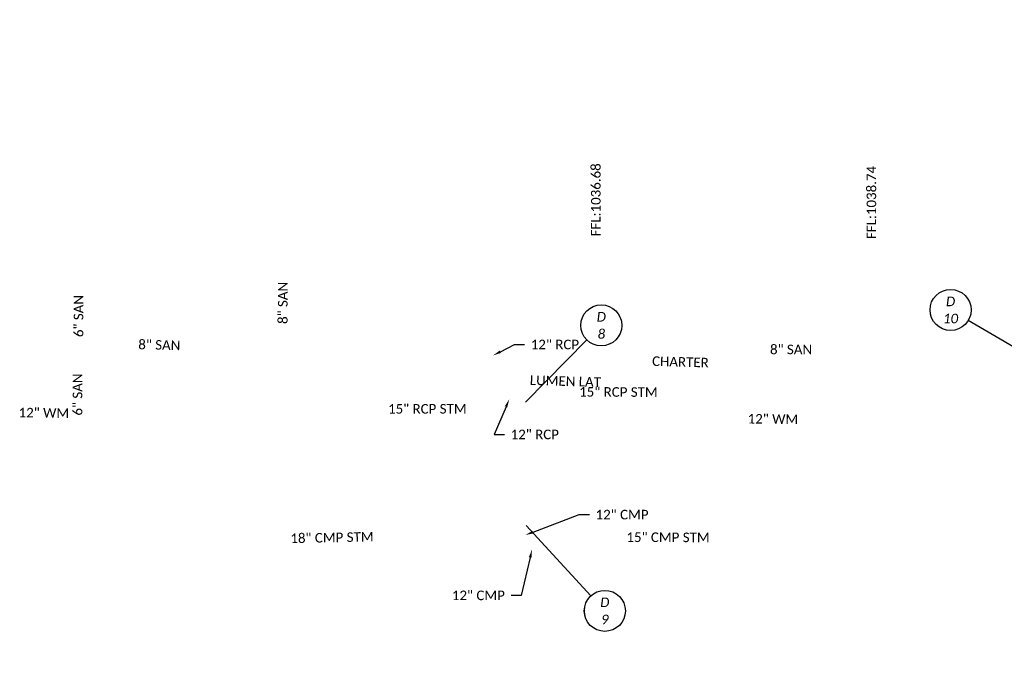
# Model space of a CAD drawing. Header units: feet. Extents: x 2244491 to 2246839, y 594397 to 597597.
# Tile 18 of 115: x 2245252 to 2245539, y 596190 to 596376. Entities that reach past the tile are written whole.
import ezdxf
from ezdxf import colors
from ezdxf.entities.mleader import LeaderData, LeaderLine
from ezdxf.enums import TextEntityAlignment as Align
from ezdxf.math import Vec2, Vec3

# ---------------------------------------------------------------- set-up
doc = ezdxf.new("R2010")
doc.units = ezdxf.units.FT
doc.header["$MEASUREMENT"] = 0
for name, color, linetype in [('BD_X_Text', 7, 'Continuous'), ('DR_X_Text', 7, 'Continuous'), ('TX_P_20', 7, 'Continuous'), ('UT_X_Cable_TV_Text', 7, 'Continuous'), ('UT_X_Sanitary_Text', 7, 'Continuous'), ('UT_X_Water_Text', 7, 'Continuous')]:
    doc.layers.add(name, color=color, linetype=linetype)
doc.styles.add('P_Slanted_Normal', font='calibrii.ttf', dxfattribs={"height": 0.14})
doc.styles.add('Slanted-Normal', font='font31.shx', dxfattribs={"height": 0.14})
doc.styles.add('X_Straight_Normal', font='calibril.ttf', dxfattribs={"height": 0.14})

# ---------------------------------------------------------------- blocks, each defined once
blk = doc.blocks.new('*U1119')
blk.add_wipeout([(-0.298, 0.023), (-0.295, 0.045), (-0.291, 0.07), (-0.285, 0.091), (-0.277, 0.112), (-0.268, 0.133), (-0.257, 0.153), (-0.245, 0.172), (-0.234, 0.186), (-0.221, 0.202), (-0.206, 0.217), (-0.188, 0.233), (-0.172, 0.245), (-0.158, 0.254), (-0.142, 0.263), (-0.124, 0.272), (-0.105, 0.28), (-0.084, 0.287), (-0.058, 0.293), (-0.036, 0.297), (-0.012, 0.299), (0, 0.299), (0.022, 0.298), (0.043, 0.296), (0.069, 0.291), (0.09, 0.285), (0.111, 0.278), (0.135, 0.266), (0.153, 0.256), (0.17, 0.246), (0.187, 0.233), (0.203, 0.219), (0.217, 0.205), (0.23, 0.191), (0.24, 0.178), (0.253, 0.159), (0.264, 0.141), (0.273, 0.122), (0.281, 0.103), (0.286, 0.086), (0.291, 0.068), (0.294, 0.053), (0.297, 0.037), (0.298, 0.018), (0.299, 0), (0.298, -0.02), (0.296, -0.04), (0.293, -0.059), (0.289, -0.076), (0.284, -0.093), (0.278, -0.109), (0.272, -0.123), (0.263, -0.141), (0.254, -0.157), (0.245, -0.171), (0.232, -0.188), (0.22, -0.202), (0.211, -0.211), (0.198, -0.224), (0.188, -0.232), (0.172, -0.244), (0.151, -0.258), (0.129, -0.27), (0.112, -0.277), (0.094, -0.284), (0.07, -0.291), (0.057, -0.293), (0.038, -0.296), (0.025, -0.298), (0.011, -0.299), (0, -0.299), (-0.006, -0.299), (-0.018, -0.298), (-0.028, -0.298), (-0.04, -0.296), (-0.052, -0.294), (-0.064, -0.292), (-0.077, -0.289), (-0.092, -0.284), (-0.115, -0.276), (-0.135, -0.267), (-0.15, -0.258), (-0.168, -0.247), (-0.182, -0.237), (-0.199, -0.223), (-0.218, -0.204), (-0.232, -0.189), (-0.246, -0.17), (-0.255, -0.155), (-0.266, -0.137), (-0.275, -0.118), (-0.283, -0.097), (-0.29, -0.074), (-0.294, -0.054), (-0.297, -0.033), (-0.299, -0.015), (-0.299, 0)])
at = {"flags": 128}
blk.add_lwpolyline([(-0.203, 0.221), (-1.149, 1.249)], dxfattribs=at)
blk.add_circle((0, 0), 0.3)
at = {"style": 'Slanted-Normal', "flags": 8}
for tag, p in [('ITEMTYPE', (0, 0.125)), ('ITEMNUMBER', (0, -0.125))]:
    blk.add_attdef(tag, text='', height=0.14, dxfattribs=at).set_placement(p, align=Align.MIDDLE_CENTER)
blk = doc.blocks.new('*U1116')
blk.add_wipeout([(-0.298, 0.023), (-0.295, 0.045), (-0.291, 0.07), (-0.285, 0.091), (-0.277, 0.112), (-0.268, 0.133), (-0.257, 0.153), (-0.245, 0.172), (-0.234, 0.186), (-0.221, 0.202), (-0.206, 0.217), (-0.188, 0.233), (-0.172, 0.245), (-0.158, 0.254), (-0.142, 0.263), (-0.124, 0.272), (-0.105, 0.28), (-0.084, 0.287), (-0.058, 0.293), (-0.036, 0.297), (-0.012, 0.299), (0, 0.299), (0.022, 0.298), (0.043, 0.296), (0.069, 0.291), (0.09, 0.285), (0.111, 0.278), (0.135, 0.266), (0.153, 0.256), (0.17, 0.246), (0.187, 0.233), (0.203, 0.219), (0.217, 0.205), (0.23, 0.191), (0.24, 0.178), (0.253, 0.159), (0.264, 0.141), (0.273, 0.122), (0.281, 0.103), (0.286, 0.086), (0.291, 0.068), (0.294, 0.053), (0.297, 0.037), (0.298, 0.018), (0.299, 0), (0.298, -0.02), (0.296, -0.04), (0.293, -0.059), (0.289, -0.076), (0.284, -0.093), (0.278, -0.109), (0.272, -0.123), (0.263, -0.141), (0.254, -0.157), (0.245, -0.171), (0.232, -0.188), (0.22, -0.202), (0.211, -0.211), (0.198, -0.224), (0.188, -0.232), (0.172, -0.244), (0.151, -0.258), (0.129, -0.27), (0.112, -0.277), (0.094, -0.284), (0.07, -0.291), (0.057, -0.293), (0.038, -0.296), (0.025, -0.298), (0.011, -0.299), (0, -0.299), (-0.006, -0.299), (-0.018, -0.298), (-0.028, -0.298), (-0.04, -0.296), (-0.052, -0.294), (-0.064, -0.292), (-0.077, -0.289), (-0.092, -0.284), (-0.115, -0.276), (-0.135, -0.267), (-0.15, -0.258), (-0.168, -0.247), (-0.182, -0.237), (-0.199, -0.223), (-0.218, -0.204), (-0.232, -0.189), (-0.246, -0.17), (-0.255, -0.155), (-0.266, -0.137), (-0.275, -0.118), (-0.283, -0.097), (-0.29, -0.074), (-0.294, -0.054), (-0.297, -0.033), (-0.299, -0.015), (-0.299, 0)])
at = {"flags": 128}
blk.add_lwpolyline([(-0.21, -0.214), (-1.108, -1.125)], dxfattribs=at)
blk.add_circle((0, 0), 0.3)
at = {"style": 'Slanted-Normal', "flags": 8}
for tag, p in [('ITEMTYPE', (0, 0.125)), ('ITEMNUMBER', (0, -0.125))]:
    blk.add_attdef(tag, text='', height=0.14, dxfattribs=at).set_placement(p, align=Align.MIDDLE_CENTER)
blk = doc.blocks.new('*U1176')
blk.add_wipeout([(-0.298, 0.023), (-0.295, 0.045), (-0.291, 0.07), (-0.285, 0.091), (-0.277, 0.112), (-0.268, 0.133), (-0.257, 0.153), (-0.245, 0.172), (-0.234, 0.186), (-0.221, 0.202), (-0.206, 0.217), (-0.188, 0.233), (-0.172, 0.245), (-0.158, 0.254), (-0.142, 0.263), (-0.124, 0.272), (-0.105, 0.28), (-0.084, 0.287), (-0.058, 0.293), (-0.036, 0.297), (-0.012, 0.299), (0, 0.299), (0.022, 0.298), (0.043, 0.296), (0.069, 0.291), (0.09, 0.285), (0.111, 0.278), (0.135, 0.266), (0.153, 0.256), (0.17, 0.246), (0.187, 0.233), (0.203, 0.219), (0.217, 0.205), (0.23, 0.191), (0.24, 0.178), (0.253, 0.159), (0.264, 0.141), (0.273, 0.122), (0.281, 0.103), (0.286, 0.086), (0.291, 0.068), (0.294, 0.053), (0.297, 0.037), (0.298, 0.018), (0.299, 0), (0.298, -0.02), (0.296, -0.04), (0.293, -0.059), (0.289, -0.076), (0.284, -0.093), (0.278, -0.109), (0.272, -0.123), (0.263, -0.141), (0.254, -0.157), (0.245, -0.171), (0.232, -0.188), (0.22, -0.202), (0.211, -0.211), (0.198, -0.224), (0.188, -0.232), (0.172, -0.244), (0.151, -0.258), (0.129, -0.27), (0.112, -0.277), (0.094, -0.284), (0.07, -0.291), (0.057, -0.293), (0.038, -0.296), (0.025, -0.298), (0.011, -0.299), (0, -0.299), (-0.006, -0.299), (-0.018, -0.298), (-0.028, -0.298), (-0.04, -0.296), (-0.052, -0.294), (-0.064, -0.292), (-0.077, -0.289), (-0.092, -0.284), (-0.115, -0.276), (-0.135, -0.267), (-0.15, -0.258), (-0.168, -0.247), (-0.182, -0.237), (-0.199, -0.223), (-0.218, -0.204), (-0.232, -0.189), (-0.246, -0.17), (-0.255, -0.155), (-0.266, -0.137), (-0.275, -0.118), (-0.283, -0.097), (-0.29, -0.074), (-0.294, -0.054), (-0.297, -0.033), (-0.299, -0.015), (-0.299, 0)])
at = {"flags": 128}
blk.add_lwpolyline([(0.259, -0.151), (2.411, -1.406)], dxfattribs=at)
blk.add_circle((0, 0), 0.3)
at = {"style": 'Slanted-Normal', "flags": 8}
for tag, p in [('ITEMTYPE', (0, 0.125)), ('ITEMNUMBER', (0, -0.125))]:
    blk.add_attdef(tag, text='', height=0.14, dxfattribs=at).set_placement(p, align=Align.MIDDLE_CENTER)

msp = doc.modelspace()

# ---------------------------------------------------------------- texts
at = {"layer": 'BD_X_Text', "style": 'X_Straight_Normal'}
for s, p in [('FFL:1036.68', (2245421.473, 596312.607)), ('FFL:1038.74', (2245502.002, 596311.839))]:
    msp.add_text(s, height=2.8, rotation=90, dxfattribs=at).set_placement(p)
at = {"layer": 'DR_X_Text', "style": 'X_Straight_Normal'}
for s, rotation, p in [('15" RCP STM', 0.07825, (2245359.357, 596260.782)), ('18" CMP STM', 1.18952, (2245330.844, 596222.915))]:
    msp.add_text(s, height=2.8, rotation=rotation, dxfattribs=at).set_placement(p)
at = {"layer": 'DR_X_Text', "char_height": 2.8, "attachment_point": 3, "rotation": 359.73377, "style": 'X_Straight_Normal'}
for s, insert in [('15" RCP STM', (2245438.164, 596268.468)), ('15" CMP STM', (2245453.343, 596225.975))]:
    msp.add_mtext(s, dxfattribs=dict(at, insert=insert))
at = {"layer": 'UT_X_Cable_TV_Text', "style": 'X_Straight_Normal'}
for s, p in [('CHARTER', (2245436.484, 596274.775, 1049.797)), ('LUMEN LAT', (2245400.763, 596269.2))]:
    msp.add_text(s, height=2.8, rotation=358.30157, dxfattribs=at).set_placement(p)
at = {"layer": 'UT_X_Sanitary_Text', "style": 'X_Straight_Normal'}
for s, rotation, p in [('8" SAN', 90, (2245330.003, 596287.017)), ('6" SAN', 90, (2245270.317, 596283.169)), ('8" SAN', 358.56319, (2245286.34, 596279.644)), ('6" SAN', 90, (2245270.016, 596260.226))]:
    msp.add_text(s, height=2.8, rotation=rotation, dxfattribs=at).set_placement(p)
msp.add_text('8" SAN', height=2.8, dxfattribs=at).set_placement((2245470.981, 596278.166))
at = {"layer": 'UT_X_Water_Text', "style": 'X_Straight_Normal'}
for p in [(2245251.383, 596259.722), (2245464.429, 596257.925)]:
    msp.add_text('12" WM', height=2.8, rotation=359.20022, dxfattribs=at).set_placement(p)

# ---------------------------------------------------------------- leaders
at = {"layer": 'DR_X_Text'}
ml = msp.add_multileader_mtext('Standard', dxfattribs=at)
ml.set_content('12" RCP', color=256, style='X_Straight_Normal')
ml.set_leader_properties()
ml.build(insert=Vec2(0, 0))
ml.multileader.update_dxf_attribs({"dogleg_length": 0.15, "arrow_head_size": 2.4, "scale": 20})
ctx = ml.context
ctx.base_point, ctx.scale, ctx.char_height, ctx.arrow_head_size, ctx.landing_gap_size, ctx.plane_origin = Vec3(2245399.268, 596281.002), 20, 2.8, 2.4, 1.8, Vec3(2245434.763, 596287.914)
notes = []
notes.append((ctx, [(1, (1, 1, 0), (2245396.268, 596281.002), (1, 0), 3, [(0, [(2245390.049, 596277.798)], 0, [])])]))
ctx.mtext.insert, ctx.mtext.flow_direction = Vec3(2245401.068, 596282.416), 5
ml = msp.add_multileader_mtext('Standard', dxfattribs=at)
ml.set_content('12" RCP', color=256, style='X_Straight_Normal')
ml.set_leader_properties()
ml.build(insert=Vec2(0, 0))
ml.multileader.update_dxf_attribs({"dogleg_length": 0.15, "arrow_head_size": 2.4, "scale": 20})
ctx = ml.context
ctx.base_point, ctx.scale, ctx.char_height, ctx.arrow_head_size, ctx.landing_gap_size, ctx.plane_origin = Vec3(2245393.389, 596254.697), 20, 2.8, 2.4, 1.8, Vec3(2245432.293, 596265.764)
notes.append((ctx, [(1, (1, 1, 0), (2245390.389, 596254.697), (1, 0), 3, [(0, [(2245394.789, 596265.028)], 0, [])])]))
ctx.mtext.insert, ctx.mtext.flow_direction = Vec3(2245395.189, 596256.111), 5
ml = msp.add_multileader_mtext('Standard', dxfattribs=at)
ml.set_content('12" CMP', color=256, style='X_Straight_Normal')
ml.set_leader_properties()
ml.build(insert=Vec2(0, 0))
ml.multileader.update_dxf_attribs({"dogleg_length": 0.15, "arrow_head_size": 2.4, "scale": 20})
ctx = ml.context
ctx.base_point, ctx.scale, ctx.char_height, ctx.arrow_head_size, ctx.landing_gap_size, ctx.plane_origin = Vec3(2245418.209, 596231.25), 20, 2.8, 2.4, 1.8, Vec3(2245435.974, 596223.279)
notes.append((ctx, [(1, (1, 1, 0), (2245415.209, 596231.25), (1, 0), 3, [(0, [(2245399.49, 596225.295)], 0, [])])]))
ctx.mtext.insert, ctx.mtext.flow_direction = Vec3(2245420.009, 596232.664), 5
ml = msp.add_multileader_mtext('Standard', dxfattribs=at)
ml.set_content('12" CMP', color=256, style='X_Straight_Normal')
ml.set_leader_properties()
ml.build(insert=Vec2(0, 0))
ml.multileader.update_dxf_attribs({"dogleg_length": 0.15, "arrow_head_size": 2.4, "scale": 20})
ctx = ml.context
ctx.base_point, ctx.scale, ctx.char_height, ctx.arrow_head_size, ctx.landing_gap_size, ctx.plane_origin = Vec3(2245376.858, 596207.632), 20, 2.8, 2.4, 1.8, Vec3(2245401.69, 596207.866)
ctx.text_align_type = 2
notes.append((ctx, [(0, (1, 1, 0), (2245398.296, 596207.632), (-1, 0), 3, [(0, [(2245401.437, 596221.06)], 0, [])])]))
ctx.mtext.insert, ctx.mtext.alignment, ctx.mtext.flow_direction = Vec3(2245393.496, 596209.046), 3, 5
at = {"layer": 'TX_P_20'}
ml = msp.add_multileader_mtext('Standard', dxfattribs=at)
ml.set_content('CONSTRUCTION \\PLIMITS', color=256, style='P_Slanted_Normal')
ml.set_leader_properties()
ml.build(insert=Vec2(0, 0))
ml.multileader.update_dxf_attribs({"dogleg_length": 0.3, "arrow_head_size": 3.6, "scale": 20})
ctx = ml.context
ctx.base_point, ctx.scale, ctx.char_height, ctx.arrow_head_size, ctx.landing_gap_size, ctx.plane_origin, ctx.plane_x_axis, ctx.plane_y_axis = Vec3(2245615.297, 596355.614), 20, 2.8, 3.6, 1.8, Vec3(2245615.584, 596286.259), Vec3(-0.3823329, 0.9240246), Vec3(-0.9240246, -0.3823329)
notes.append((ctx, [(0, (1, 1, 0), (2245617.591, 596350.07), (-0.3823329, 0.9240246), 6, [(0, [(2245651.148, 596371.899)], 0, [])])]))
ctx.mtext.insert, ctx.mtext.text_direction, ctx.mtext.rotation, ctx.mtext.width, ctx.mtext.defined_height, ctx.mtext.flow_direction = Vec3(2245613.296, 596356.734), Vec3(-0.3823329, 0.9240246), 1.9631161, 46.19277, 7.944, 5
ml = msp.add_multileader_mtext('Standard', dxfattribs=at)
ml.set_content(' PROPOSED UTILITY POLE BY OWNER', color=256, style='P_Slanted_Normal')
ml.set_leader_properties()
ml.build(insert=Vec2(0, 0))
ml.multileader.update_dxf_attribs({"dogleg_length": 0.36, "arrow_head_size": 3.6, "scale": 20})
ctx = ml.context
ctx.base_point, ctx.scale, ctx.char_height, ctx.arrow_head_size, ctx.landing_gap_size, ctx.plane_origin, ctx.plane_x_axis, ctx.plane_y_axis = Vec3(2245749.548, 596320.455), 20, 2.8, 3.6, 1.8, Vec3(2245682.19, 596338.292), Vec3(-0.3746066, 0.9271839), Vec3(-0.9271839, -0.3746066)
notes.append((ctx, [(0, (1, 1, 0), (2245751.159, 596316.466), (-0.3746066, 0.9271839), 4.301, [(0, [(2245759.056, 596310.171)], 0, [])])]))
ctx.mtext.insert, ctx.mtext.text_direction, ctx.mtext.rotation, ctx.mtext.width, ctx.mtext.defined_height, ctx.mtext.flow_direction = Vec3(2245747.556, 596321.591), Vec3(-0.3746066, 0.9271839), 1.9547688, 40.41338, 8.581, 5
ml = msp.add_multileader_mtext('Standard', dxfattribs=at)
ml.set_content('{\\fOHDOTSymbols|b0|i1|c186|p2;\ue0a4} CONST. VALLEY VIEW ROAD', color=256, style='P_Slanted_Normal')
ml.set_leader_properties()
ml.build(insert=Vec2(0, 0))
ml.multileader.update_dxf_attribs({"dogleg_length": 0.3, "arrow_head_size": 3.6, "scale": 20})
ctx = ml.context
ctx.base_point, ctx.scale, ctx.char_height, ctx.arrow_head_size, ctx.landing_gap_size, ctx.plane_origin, ctx.plane_x_axis, ctx.plane_y_axis = Vec3(2245809.16, 596109.387), 20, 2.8, 3.6, 1.8, Vec3(2245838.593, 596076.158), Vec3(-0.3823329, 0.9240246), Vec3(-0.9240246, -0.3823329)
notes.append((ctx, [(0, (1, 1, 0), (2245811.454, 596103.843), (-0.3823329, 0.9240246), 6, [(0, [(2245809.124, 596095.087)], 0, [])])]))
ctx.mtext.insert, ctx.mtext.text_direction, ctx.mtext.rotation, ctx.mtext.width, ctx.mtext.defined_height, ctx.mtext.flow_direction = Vec3(2245807.159, 596110.508), Vec3(-0.3823329, 0.9240246), 1.9631161, 46.19277, 7.944, 5
ml = msp.add_multileader_mtext('Standard', dxfattribs=at)
ml.set_content('CONSTRUCTION \\PLIMITS', color=256, style='P_Slanted_Normal')
ml.set_leader_properties()
ml.build(insert=Vec2(0, 0))
ml.multileader.update_dxf_attribs({"dogleg_length": 0.3, "arrow_head_size": 3.6, "scale": 20})
ctx = ml.context
ctx.base_point, ctx.scale, ctx.char_height, ctx.arrow_head_size, ctx.landing_gap_size, ctx.plane_origin, ctx.plane_x_axis, ctx.plane_y_axis = Vec3(2245871.334, 596100.935), 20, 2.8, 3.6, 1.8, Vec3(2245861.244, 596029.385), Vec3(-0.3823329, 0.9240246), Vec3(-0.9240246, -0.3823329)
notes.append((ctx, [(0, (1, 1, 0), (2245873.628, 596095.39), (-0.3823329, 0.9240246), 6, [(0, [(2245856.398, 596081.533)], 0, [])])]))
ctx.mtext.insert, ctx.mtext.text_direction, ctx.mtext.rotation, ctx.mtext.width, ctx.mtext.defined_height, ctx.mtext.flow_direction = Vec3(2245869.333, 596102.055), Vec3(-0.3823329, 0.9240246), 1.9631161, 46.19277, 7.944, 5
ml = msp.add_multileader_mtext('Standard', dxfattribs=at)
ml.set_content('{\\fOHDOTSymbols|b0|i1|c186|p2;\ue0a4} CONST. VALLEY\\PVIEW ROAD', color=256, style='P_Slanted_Normal')
ml.set_leader_properties()
ml.build(insert=Vec2(0, 0))
ml.multileader.update_dxf_attribs({"dogleg_length": 0.3, "arrow_head_size": 3.6, "scale": 20})
ctx = ml.context
ctx.base_point, ctx.scale, ctx.char_height, ctx.arrow_head_size, ctx.landing_gap_size, ctx.plane_origin, ctx.plane_x_axis, ctx.plane_y_axis = Vec3(2245511.206, 596608.678), 20, 2.8, 3.6, 1.8, Vec3(2245570.134, 596681.186), Vec3(-0.509109, 0.8607021), Vec3(-0.8607021, -0.509109)
ctx.text_align_type = 2
notes.append((ctx, [(1, (1, 1, 0), (2245492.581, 596640.166), (0.509109, -0.8607021), 1.919, [(0, [(2245538.293, 596681.007)], 0, [])])]))
ctx.mtext.insert, ctx.mtext.text_direction, ctx.mtext.rotation, ctx.mtext.width, ctx.mtext.defined_height, ctx.mtext.alignment, ctx.mtext.flow_direction = Vec3(2245493.252, 596636.242), Vec3(-0.509109, 0.8607021), 2.1049456, 46.19277, 7.944, 3, 5
for ctx, leaders in notes:
    for number, flags, end, landing, length, lines in leaders:
        leader = LeaderData()
        leader.index, (leader.has_last_leader_line, leader.has_dogleg_vector, leader.attachment_direction) = number, flags
        leader.last_leader_point, leader.dogleg_vector, leader.dogleg_length = Vec3(end), Vec3(landing), length
        for number, points, colour, breaks in lines:
            line = LeaderLine()
            line.index, line.vertices, line.color, line.breaks = number, Vec3.list(points), colors.encode_raw_color(colour), breaks
            leader.lines.append(line)
        ctx.leaders.append(leader)

# ---------------------------------------------------------------- next in the draw order: block references
ref = msp.add_blockref('*U1116', (2245421.681, 596286.606), dxfattribs=dict(at, xscale=20, yscale=20, zscale=20))
ref.add_attrib('ITEMTYPE', 'D', dxfattribs={"layer": '0', "height": 2.8, "style": 'P_Slanted_Normal'}).set_placement((2245421.681, 596289.106), align=Align.MIDDLE_CENTER)
ref.add_attrib('ITEMNUMBER', '8', dxfattribs={"layer": '0', "height": 2.8, "style": 'P_Slanted_Normal'}).set_placement((2245421.681, 596284.106), align=Align.MIDDLE_CENTER)
ref = msp.add_blockref('*U1119', (2245422.711, 596203.116), dxfattribs=dict(at, xscale=20, yscale=20, zscale=20))
ref.add_attrib('ITEMTYPE', 'D', dxfattribs={"layer": '0', "height": 2.8, "style": 'P_Slanted_Normal'}).set_placement((2245422.711, 596205.616), align=Align.MIDDLE_CENTER)
ref.add_attrib('ITEMNUMBER', '9', dxfattribs={"layer": '0', "height": 2.8, "style": 'P_Slanted_Normal'}).set_placement((2245422.711, 596200.616), align=Align.MIDDLE_CENTER)

# ---------------------------------------------------------------- next in the draw order: leaders
ml = msp.add_multileader_mtext('Standard', dxfattribs=at)
ml.set_content('{\\fOHDOTSymbols|b0|i1|c186|p2;\ue0a4} R/W VALLEY VIEW ROAD', color=256, style='P_Slanted_Normal')
ml.set_leader_properties()
ml.build(insert=Vec2(0, 0))
ml.multileader.update_dxf_attribs({"dogleg_length": 0.3, "arrow_head_size": 3.6, "scale": 20})
ctx = ml.context
ctx.base_point, ctx.scale, ctx.char_height, ctx.arrow_head_size, ctx.landing_gap_size, ctx.plane_origin, ctx.plane_x_axis, ctx.plane_y_axis = Vec3(2245741.334, 596287.693), 20, 2.8, 3.6, 1.8, Vec3(2245770.075, 596263.985), Vec3(-0.3823329, 0.9240246), Vec3(-0.9240246, -0.3823329)
notes = []
notes.append((ctx, [(0, (1, 1, 0), (2245743.628, 596282.149), (-0.3823329, 0.9240246), 6, [(0, [(2245744.204, 596274.22)], 0, [])])]))
ctx.mtext.insert, ctx.mtext.text_direction, ctx.mtext.rotation, ctx.mtext.width, ctx.mtext.defined_height, ctx.mtext.flow_direction = Vec3(2245739.333, 596288.813), Vec3(-0.3823329, 0.9240246), 1.9631161, 46.19277, 7.944, 5
ml = msp.add_multileader_mtext('Standard', dxfattribs=at)
ml.set_content('CONSTRUCTION \\PLIMITS', color=256, style='P_Slanted_Normal')
ml.set_leader_properties()
ml.build(insert=Vec2(0, 0))
ml.multileader.update_dxf_attribs({"dogleg_length": 0.3, "arrow_head_size": 3.6, "scale": 20})
ctx = ml.context
ctx.base_point, ctx.scale, ctx.char_height, ctx.arrow_head_size, ctx.landing_gap_size, ctx.plane_origin, ctx.plane_x_axis, ctx.plane_y_axis = Vec3(2245775.851, 596049.493), 20, 2.8, 3.6, 1.8, Vec3(2245762.405, 595986.828), Vec3(-0.3823329, 0.9240246), Vec3(-0.9240246, -0.3823329)
notes.append((ctx, [(0, (1, 1, 0), (2245777.231, 596046.16), (-0.3823329, 0.9240246), 3.607, [(0, [(2245795.617, 596049.48)], 0, [])])]))
ctx.mtext.insert, ctx.mtext.text_direction, ctx.mtext.rotation, ctx.mtext.width, ctx.mtext.defined_height, ctx.mtext.flow_direction = Vec3(2245773.851, 596050.613), Vec3(-0.3823329, 0.9240246), 1.9631161, 46.19277, 7.944, 5
for ctx, leaders in notes:
    for number, flags, end, landing, length, lines in leaders:
        leader = LeaderData()
        leader.index, (leader.has_last_leader_line, leader.has_dogleg_vector, leader.attachment_direction) = number, flags
        leader.last_leader_point, leader.dogleg_vector, leader.dogleg_length = Vec3(end), Vec3(landing), length
        for number, points, colour, breaks in lines:
            line = LeaderLine()
            line.index, line.vertices, line.color, line.breaks = number, Vec3.list(points), colors.encode_raw_color(colour), breaks
            leader.lines.append(line)
        ctx.leaders.append(leader)

# ---------------------------------------------------------------- next in the draw order: block references
ref = msp.add_blockref('*U1176', (2245523.743, 596291.108), dxfattribs=dict(at, xscale=20, yscale=20, zscale=20))
ref.add_attrib('ITEMTYPE', 'D', dxfattribs={"layer": '0', "height": 2.8, "style": 'P_Slanted_Normal'}).set_placement((2245523.743, 596293.608), align=Align.MIDDLE_CENTER)
ref.add_attrib('ITEMNUMBER', '10', dxfattribs={"layer": '0', "height": 2.8, "style": 'P_Slanted_Normal'}).set_placement((2245523.743, 596288.608), align=Align.MIDDLE_CENTER)

# ---------------------------------------------------------------- next in the draw order: leaders
ml = msp.add_multileader_mtext('Standard', dxfattribs=at)
ml.set_content('UTILITY POLE REMOVED\\PBY OWNER', color=256, style='P_Slanted_Normal')
ml.set_leader_properties()
ml.build(insert=Vec2(0, 0))
ml.multileader.update_dxf_attribs({"dogleg_length": 0.36, "arrow_head_size": 3.6, "scale": 20})
ctx = ml.context
ctx.base_point, ctx.scale, ctx.char_height, ctx.arrow_head_size, ctx.landing_gap_size, ctx.plane_origin, ctx.plane_x_axis, ctx.plane_y_axis = Vec3(2245709.521, 596227.408, 1045.795), 20, 2.8, 3.6, 1.8, Vec3(2245699.677, 596198.781, 1045.795), Vec3(-0.3746066, 0.9271839), Vec3(-0.9271839, -0.3746066)
notes = []
notes.append((ctx, [(0, (1, 1, 0), (2245711.132, 596223.42, 1045.795), (-0.3746066, 0.9271839), 4.301, [(0, [(2245727.72, 596213.785, 1045.795)], 0, [])])]))
ctx.mtext.insert, ctx.mtext.text_direction, ctx.mtext.rotation, ctx.mtext.width, ctx.mtext.defined_height, ctx.mtext.flow_direction = Vec3(2245707.529, 596228.545, 1045.795), Vec3(-0.3746066, 0.9271839), 1.9547688, 40.41338, 8.581, 5
for ctx, leaders in notes:
    for number, flags, end, landing, length, lines in leaders:
        leader = LeaderData()
        leader.index, (leader.has_last_leader_line, leader.has_dogleg_vector, leader.attachment_direction) = number, flags
        leader.last_leader_point, leader.dogleg_vector, leader.dogleg_length = Vec3(end), Vec3(landing), length
        for number, points, colour, breaks in lines:
            line = LeaderLine()
            line.index, line.vertices, line.color, line.breaks = number, Vec3.list(points), colors.encode_raw_color(colour), breaks
            leader.lines.append(line)
        ctx.leaders.append(leader)

doc.saveas('drawing.dxf')
